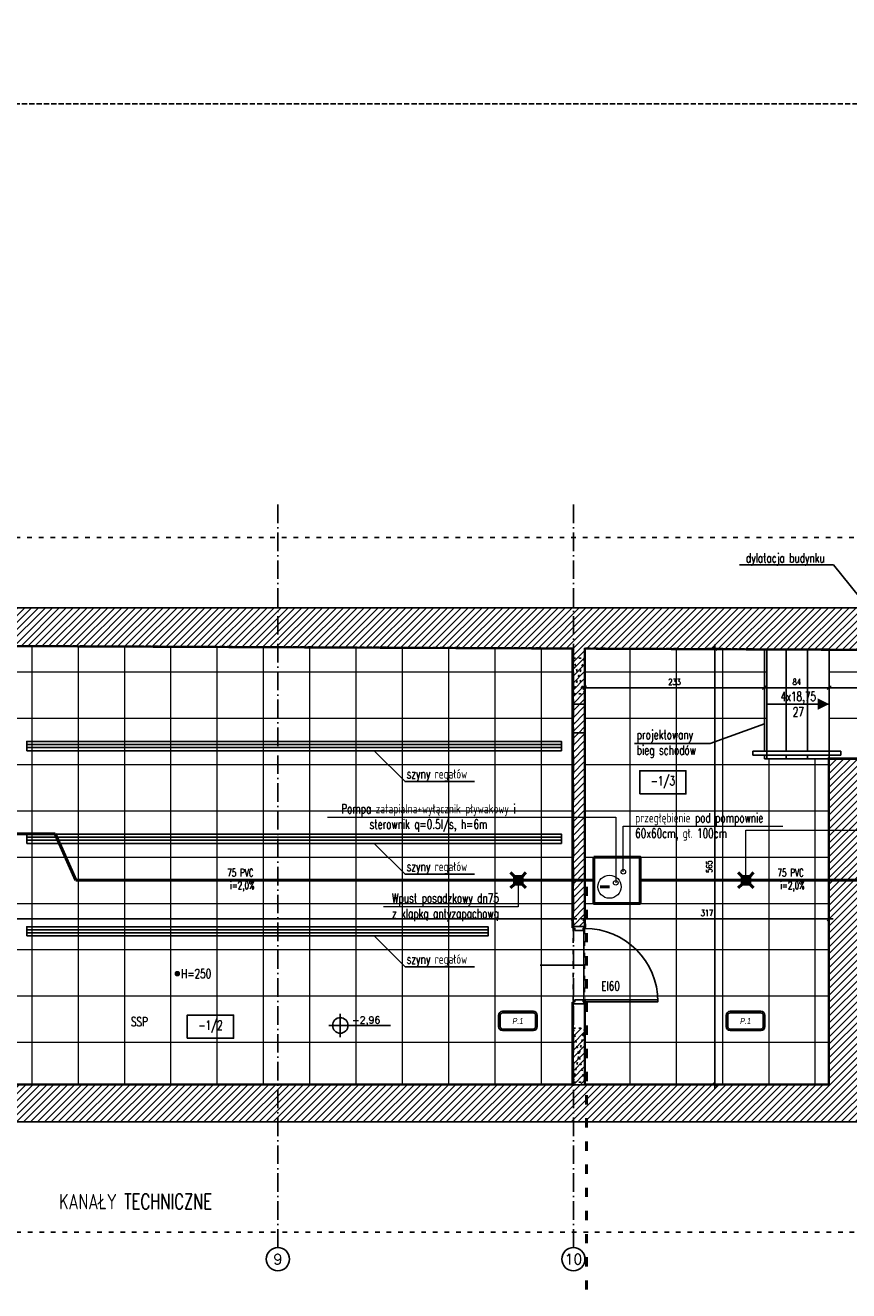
# Model space of a CAD drawing. Header units: millimetres. Extents: x 167273 to 188273, y -125105 to -88145.
# Tile 56 of 210: x 175504 to 176571, y -120643 to -119003. Entities that reach past the tile are written whole.
import ezdxf
from ezdxf.enums import TextEntityAlignment as Align

# ---------------------------------------------------------------- set-up
doc = ezdxf.new("R2010")
doc.units = ezdxf.units.MM
doc.header["$PDMODE"] = 35
doc.header["$PDSIZE"] = 5
for name, pattern in [('ACAD_ISO03W100', [30, 12, -18]), ('ACAD_ISO10W100', [18, 12, -3, 0, -3]), ('HIDDEN', [9.524999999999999, 6.349999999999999, -3.174999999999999])]:
    doc.linetypes.add(name, pattern=pattern)
for name, color, linetype in [('!_ppoz', 10, 'Continuous'), ('!listwy', 30, 'HIDDEN'), ('a-op_drzwi', 40, 'Continuous'), ('a-op_leader', 9, 'Continuous'), ('a-op_text', 9, 'Continuous'), ('a-osie', 1, 'ACAD_ISO10W100'), ('a-poziomy', 9, 'Continuous'), ('a-wymiary', 9, 'Continuous'), ('b-cienka', 9, 'Continuous'), ('b-przerywana1', 9, 'ACAD_ISO03W100'), ('b-widokowa', 7, 'Continuous'), ('b-ściany', 2, 'Continuous'), ('c-wyposażenie', 5, 'Continuous'), ('h-hatch', 8, 'Continuous'), ('i-kanalizacja', 34, 'Continuous'), ('IS_UWAGI', 6, 'Continuous'), ('opis text', 9, 'Continuous')]:
    doc.layers.add(name, color=color, linetype=linetype)
doc.layers.add('!płytki jasne', color=7, linetype='Continuous', lineweight=5, true_color=0x878787)
doc.layers.add('IS_kan_san', color=34, linetype='Continuous', lineweight=53)
doc.layers.add('IS_kan_san_opis', color=9, linetype='Continuous', lineweight=15)
doc.layers.add('x-pom', color=6, linetype='HIDDEN', plot=False)
doc.layers.add('x-revclouds', color=190, linetype='HIDDEN', plot=False)
doc.styles.add('IS-IS', font='romans.shx', dxfattribs={"width": 0.7, "height": 12})
doc.styles.add('PPAB_100', font='romans.shx', dxfattribs={"width": 0.7, "height": 12})
doc.styles.add('PPAB_50', font='romans.shx', dxfattribs={"width": 0.7, "height": 8})
doc.dimstyles.new('newPPAB_50', dxfattribs={"dimscale": 0, "dimtxt": 8, "dimasz": 1, "dimexe": 10, "dimexo": 10, "dimgap": 3.5, "dimtad": 1, "dimdec": 0, "dimzin": 0, "dimdsep": 46, "dimtxsty": 'PPAB_50', "dimblk": 'tick_50', "dimcen": 0.09, "dimdle": 5, "dimse1": 1, "dimse2": 1, "dimclrd": 9, "dimclre": 9, "dimclrt": 161, "dimadec": 0, "dimazin": 0, "dimtfac": 1, "dimtdec": 0, "dimtix": 1, "dimtofl": 0, "dimtmove": 2, "dimatfit": 3, "dimldrblk": 'tick_50', "dimfxl": 0, "dimtolj": 1, "dimtzin": 0, "dimarcsym": 0})
pattern_1 = [(45, (-27340.63658890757, 31489.75465056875), (-4.490128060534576, 4.490128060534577), [])]

# ---------------------------------------------------------------- blocks, each defined once
blk = doc.blocks.new('kotapozioma')
for p, q in [((49330.11816576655, 104.428437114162), (49330.11816576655, 134.4284371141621)), ((49315.11816576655, 119.4284371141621), (49395.11816576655, 119.428437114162))]:
    blk.add_line(p, q)
blk.add_circle((49330.11816576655, 119.4284371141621), 10)
at = {"layer": 'opis text', "style": 'PPAB_50'}
for tag, p in [('ZNAK', (49345.11816576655, 119.428437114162)), ('WARTOSC', (49355.11816576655, 119.428437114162))]:
    blk.add_attdef(tag, text='', height=9, dxfattribs=at).set_placement(p, align=Align.BOTTOM_LEFT)
blk = doc.blocks.new('tick_50')
at = {"color": 9, "ltscale": 20}
for p, q in [((-5, 0), (5, 0)), ((0, 10), (0, -10))]:
    blk.add_line(p, q, dxfattribs=at)
at = {"color": 0}
blk.add_line((2.5, 2.5), (-2.5, -2.5), dxfattribs=at)
blk = doc.blocks.new('*D1168')
at = {"layer": 'a-wymiary', "color": 9, "lineweight": -2}
blk.add_line((176544.8134909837, -119861.4700289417), (176462.81349103, -119861.4700289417), dxfattribs=at)
at = {"layer": 'Defpoints', "color": 0}
for p in [(176461.81349103, -119861.4700289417), (176461.81349103, -119953.7669739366), (176545.8134909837, -119953.8936718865)]:
    blk.add_point(p, dxfattribs=at)
at = {"layer": 'a-wymiary', "color": 9, "lineweight": -2, "rotation": 180}
blk.add_blockref('tick_50', (176461.81349103, -119861.4700289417), dxfattribs=at)
at = {"layer": 'a-wymiary', "color": 9, "lineweight": -2}
blk.add_blockref('tick_50', (176545.8134909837, -119861.4700289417), dxfattribs=at)
at = {"layer": 'a-wymiary', "color": 161, "insert": (176503.8134910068, -119853.9700289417), "char_height": 8, "attachment_point": 5, "style": 'PPAB_50'}
blk.add_mtext('\\A1;84', dxfattribs=at)
blk = doc.blocks.new('*D1169')
at = {"layer": 'a-wymiary', "color": 9, "lineweight": -2}
blk.add_line((176460.81349103, -119861.4700289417), (176229.8134909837, -119861.4700289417), dxfattribs=at)
at = {"layer": 'Defpoints', "color": 0}
for p in [(176228.8134909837, -119810.3577370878), (176228.8134909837, -119861.4700289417), (176461.81349103, -119953.7669739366)]:
    blk.add_point(p, dxfattribs=at)
at = {"layer": 'a-wymiary', "color": 9, "lineweight": -2, "rotation": 180}
blk.add_blockref('tick_50', (176228.8134909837, -119861.4700289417), dxfattribs=at)
at = {"layer": 'a-wymiary', "color": 9, "lineweight": -2}
blk.add_blockref('tick_50', (176461.81349103, -119861.4700289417), dxfattribs=at)
at = {"layer": 'a-wymiary', "color": 161, "insert": (176345.3134910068, -119853.9700289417), "char_height": 8, "attachment_point": 5, "style": 'PPAB_50'}
blk.add_mtext('\\A1;233', dxfattribs=at)
blk = doc.blocks.new('KR')
at = {"layer": 'IS_kan_san', "lineweight": 50}
for p, q in [((-5, 5), (-10, 10)), ((-5, 5), (-5, -5)), ((-3, 5), (-3, -5)), ((-1, 5), (-1, -5)), ((1, 5), (1, -5)), ((3, 5), (3, -5)), ((5, 5), (10, 10)), ((-5, -5), (-10, -10)), ((10, -10), (5, -5))]:
    blk.add_line(p, q, dxfattribs=at)
blk.add_lwpolyline([(-5, 5), (5, 5), (5, -5), (-5, -5)], close=True, dxfattribs=at)
blk = doc.blocks.new('*D1423')
at = {"layer": 'a-wymiary', "color": 9, "lineweight": -2}
blk.add_line((176397.7915615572, -119811.6200240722), (176397.7915615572, -120374.8936718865), dxfattribs=at)
at = {"layer": 'Defpoints', "color": 0}
for p in [(176287.8134909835, -119810.6200240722), (176287.8134909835, -120375.8936718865), (176397.7915615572, -120375.8936718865)]:
    blk.add_point(p, dxfattribs=at)
at = {"layer": 'a-wymiary', "color": 9, "lineweight": -2}
for p, rotation in [((176397.7915615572, -119810.6200240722), 90), ((176397.7915615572, -120375.8936718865), 270)]:
    blk.add_blockref('tick_50', p, dxfattribs=dict(at, rotation=rotation))
at = {"layer": 'a-wymiary', "color": 161, "insert": (176390.2915615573, -120093.2568479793), "char_height": 8, "attachment_point": 5, "rotation": 90, "style": 'PPAB_50'}
blk.add_mtext('\\A1;565', dxfattribs=at)

msp = doc.modelspace()

# ---------------------------------------------------------------- hatches: boundary and pattern name
at = {"layer": 'a-poziomy', "ltscale": 0.5}
msp.add_hatch(color=256, dxfattribs=at).paths.add_polyline_path([(175698.5134885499, -120232.0074181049, 1), (175703.5134885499, -120232.0074181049, 1)])
at = {"layer": 'h-hatch'}
h = msp.add_hatch(dxfattribs=at)
h.set_pattern_fill('ANSI31', color=256, scale=2, style=0)
h.set_pattern_definition(pattern_1)
h.paths.add_polyline_path([(177853.253196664, -119757.8936718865), (174664.8134909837, -119757.8936718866), (174664.8134909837, -119666.8936718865), (174602.8134909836, -119666.8936718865), (174602.8134909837, -119803.1292856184), (176213.8134909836, -119810.2288163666), (176213.8134909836, -119823.2932767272), (176228.8134909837, -119823.2932767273), (176228.8134909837, -119810.3577370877), (176464.8150917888, -119811.406892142), (177853.2531966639, -119817.5792522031)])
h = msp.add_hatch(dxfattribs=at)
h.set_pattern_fill('ANSI31', color=256, scale=2, style=0)
h.set_pattern_definition(pattern_1)
h.paths.add_polyline_path([(176228.8134909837, -119823.2932767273), (176213.8134909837, -119823.2932767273), (176221.3134909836, -119846.2932767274)])
h.paths.add_polyline_path([(176221.3134909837, -119846.2932767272), (176213.8134909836, -119823.2932767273), (176213.8134909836, -119869.2932767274)])
h.paths.add_polyline_path([(176228.8134909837, -119823.2932767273), (176221.3134909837, -119846.2932767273), (176228.8134909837, -119869.2932767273)])
h.paths.add_polyline_path([(176221.3134909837, -119846.2932767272), (176213.8134909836, -119869.2932767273), (176228.8134909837, -119869.2932767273)])
h.paths.add_polyline_path([(176228.8134909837, -119869.2932767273), (176213.8134909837, -119869.2932767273), (176213.8134909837, -119882.9800685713), (176228.8134909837, -119882.9800685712)])
h.paths.add_polyline_path([(176228.8134909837, -119882.9800685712), (176213.8134909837, -119882.9800685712), (176213.8134909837, -119919.9800685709), (176228.8134909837, -119919.9800685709)])
h = msp.add_hatch(dxfattribs=at)
h.set_pattern_fill('ANSI31', color=256, scale=2, style=0)
h.set_pattern_definition(pattern_1)
h.paths.add_polyline_path([(176228.8134909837, -119919.9800685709), (176213.8134909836, -119919.9800685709), (176213.8134909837, -120170.8936718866), (176228.8134909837, -120170.8936718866)])
h.paths.add_polyline_path([(176228.8134909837, -120270.8936718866), (176213.8134909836, -120270.8936718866), (176213.8134909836, -120302.6576420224), (176228.8134909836, -120302.6576420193)], flags=17)
h.paths.add_polyline_path([(176228.8134909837, -120302.6576420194), (176214.0362205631, -120302.6576420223), (176221.4248557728, -120337.6576420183)], flags=17)
h.paths.add_polyline_path([(176214.0362205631, -120302.6576420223), (176228.8134909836, -120302.6576420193), (176228.8134909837, -120270.8936718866), (176213.8134909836, -120270.8936718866), (176213.8134909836, -120375.8936718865), (176228.8134909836, -120375.8936718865), (176228.8134909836, -120372.6576420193), (176214.0362205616, -120372.6576420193), (176221.4248557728, -120337.6576420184)])
h.paths.add_polyline_path([(176228.8134909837, -120302.6576420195), (176221.4248557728, -120337.6576420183), (176228.8134909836, -120372.6576420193)], flags=17)
h.paths.add_polyline_path([(176221.4248557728, -120337.6576420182), (176214.0362205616, -120372.6576420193), (176228.8134909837, -120372.6576420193)], flags=17)
h = msp.add_hatch(dxfattribs=at)
h.set_pattern_fill('ANSI31', color=256, scale=2, style=0)
h.set_pattern_definition(pattern_1)
h.paths.add_polyline_path([(176609.8134909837, -120375.8936718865), (176589.8134909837, -120375.8936718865), (176589.8134909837, -119953.8936718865), (176545.8134909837, -119953.8936718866), (176545.8134909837, -120375.8936718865), (176228.8134909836, -120375.8936718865), (174717.8134909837, -120375.8936718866), (174717.8134909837, -120423.8936718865), (176609.8134909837, -120423.8936718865)])

# ---------------------------------------------------------------- linework, layer by layer
at = {"layer": '!_ppoz'}
for points in [[(176213.8134909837, -120167.3936718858), (176213.8134909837, -120172.3936718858), (176212.8134909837, -120172.3936718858), (176212.8134909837, -120167.3936718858)], [(176228.8134909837, -120167.3936718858), (176228.8134909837, -120172.3936718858), (176229.8134909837, -120172.3936718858), (176229.8134909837, -120167.3936718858)], [(176213.8134909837, -120274.3936718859), (176213.8134909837, -120269.3936718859), (176212.8134909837, -120269.3936718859), (176212.8134909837, -120274.3936718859)], [(176323.8134909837, -120265.8936718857), (176228.8134909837, -120265.8936718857), (176228.8134909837, -120268.3936718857), (176323.8134909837, -120268.3936718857)], [(176228.8134909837, -120274.3936718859), (176228.8134909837, -120269.3936718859), (176229.8134909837, -120269.3936718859), (176229.8134909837, -120274.3936718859)]]:
    msp.add_lwpolyline(points, close=True, dxfattribs=at)
for points in [[(176228.8134909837, -120170.8936718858), (176228.8134909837, -120173.3936718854), (176226.8134909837, -120173.3936718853), (176226.8134909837, -120175.8936718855), (176216.3134909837, -120175.8936718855), (176216.3134909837, -120173.3936718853), (176213.8134909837, -120173.3936718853), (176213.8134909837, -120170.8936718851), (176228.8134909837, -120170.8936718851)], [(176228.8134909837, -120270.8936718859), (176228.8134909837, -120268.3936718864), (176226.8134909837, -120268.3936718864), (176226.8134909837, -120265.8936718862), (176216.3134909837, -120265.8936718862), (176216.3134909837, -120268.3936718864), (176213.8134909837, -120268.3936718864), (176213.8134909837, -120270.8936718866), (176228.8134909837, -120270.8936718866)]]:
    msp.add_lwpolyline(points, dxfattribs=at)
msp.add_arc((176228.8134909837, -120268.3936718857), 95, 0, 90, dxfattribs=at)
at = {"layer": '!listwy', "ltscale": 2, "const_width": 2}
for points in [[(174686.8134909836, -120193.8935964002), (174733.8134909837, -120193.8935964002), (174733.8134909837, -119879.8935964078), (174718.8134909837, -119879.8935964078), (174718.8134909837, -119804.6448611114), (176212.8134909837, -119811.2243466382), (176212.8134909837, -120171.8935963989), (176213.8134909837, -120171.8935963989)], [(176799.8134909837, -119813.8961515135), (176229.8134909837, -119811.3621925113), (176229.8134909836, -120171.8936718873), (176228.8134909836, -120171.8936718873), (176228.8134909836, -120173.3936718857)], [(176228.8134909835, -120268.3936718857), (176228.8134909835, -120269.8936718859), (176229.8134909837, -120269.8936718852), (176229.8134909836, -120374.8936718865), (176544.8134909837, -120374.8936718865), (176544.8134909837, -119952.8936718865), (176590.8134909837, -119952.8936718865)], [(176213.8134909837, -120269.8935964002), (176212.8134909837, -120269.8935964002), (176212.8134909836, -120374.8935964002), (174733.8134909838, -120374.8935964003), (174733.8134909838, -120276.3935964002), (174686.8134909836, -120276.3935964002)]]:
    msp.add_lwpolyline(points, dxfattribs=at)
at = {"layer": '!płytki jasne'}
for p, q in [((175512.8134909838, -120375.8936718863), (175512.8134909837, -119807.1747289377)), ((175512.8134909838, -120375.8936718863), (175512.8134909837, -119807.1747289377)), ((175572.8134909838, -120375.8936718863), (175572.8134909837, -119807.4414614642)), ((175632.8134909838, -120375.8936718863), (175632.8134909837, -119807.7081939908)), ((175692.8134909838, -120375.8936718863), (175692.8134909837, -119807.9749265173)), ((175752.8134909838, -120375.8936718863), (175752.8134909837, -119808.2416590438)), ((175812.8134909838, -120375.8936718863), (175812.8134909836, -119808.5083915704)), ((175872.8134909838, -120375.8936718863), (175872.8134909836, -119808.7751240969)), ((175932.8134909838, -120375.8936718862), (175932.8134909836, -119809.0418566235)), ((175992.8134909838, -120375.8936718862), (175992.8134909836, -119809.30858915)), ((176052.8134909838, -120375.8936718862), (176052.8134909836, -119809.5753216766)), ((176052.8134909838, -120375.8936718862), (176052.8134909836, -119809.5753216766)), ((176112.8134909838, -120375.8936718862), (176112.8134909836, -119809.8420542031)), ((176172.8134909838, -120375.8936718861), (176172.8134909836, -119810.1087867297)), ((176287.8134909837, -120375.8936718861), (176287.8134909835, -119810.6200240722)), ((176347.8134909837, -120375.8936718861), (176347.8134909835, -119810.8867565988)), ((176407.8134909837, -120375.8936718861), (176407.8134909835, -119811.1534891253)), ((176407.8134909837, -120375.8936718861), (176407.8134909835, -119811.1534891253)), ((174732.8134909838, -119840.8936718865), (176213.8134909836, -119840.8936718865)), ((176228.8134909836, -119840.8936718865), (176464.8148164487, -119840.8936718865)), ((176545.8134909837, -119840.8936718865), (176800.8134909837, -119840.8936718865)), ((174732.8134909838, -119900.8936718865), (176213.8134909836, -119900.8936718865)), ((176228.8134909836, -119900.8936718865), (176464.8141417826, -119900.8936718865)), ((176545.8134909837, -119900.8936718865), (176800.8134909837, -119900.8936718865)), ((174732.8134909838, -119960.8936718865), (176213.8134909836, -119960.8936718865)), ((176228.8134909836, -119960.8936718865), (176545.8134909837, -119960.8936718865)), ((176467.8134909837, -120375.8936718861), (176467.8134909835, -119953.7669739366)), ((176527.8134909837, -120375.8936718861), (176527.8134909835, -119953.7669739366)), ((174732.8134909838, -120020.8936718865), (176213.8134909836, -120020.8936718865)), ((176228.8134909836, -120020.8936718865), (176545.8134909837, -120020.8936718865)), ((174732.8134909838, -120080.8936718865), (176213.8134909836, -120080.8936718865)), ((176228.8134909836, -120080.8936718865), (176545.8134909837, -120080.8936718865)), ((174732.8134909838, -120140.8936718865), (176213.8134909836, -120140.8936718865)), ((176228.8134909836, -120140.8936718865), (176545.8134909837, -120140.8936718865)), ((176227.8134909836, -120270.8936718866), (176227.8134909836, -120170.8936718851)), ((174676.8134909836, -120200.8936718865), (176545.8134909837, -120200.8936718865)), ((174676.8134909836, -120260.8936718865), (176545.8134909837, -120260.8936718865)), ((174732.8134909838, -120320.8936718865), (176213.8134909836, -120320.8936718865)), ((176228.8134909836, -120320.8936718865), (176545.8134909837, -120320.8936718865)), ((174732.8134909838, -120375.8936718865), (176213.8134909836, -120375.8936718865)), ((176228.8134909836, -120375.8936718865), (176545.8134909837, -120375.8936718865))]:
    msp.add_line(p, q, dxfattribs=at)
for points in [[(174732.8134909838, -120375.8936718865), (174732.8134909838, -120277.3936718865), (174676.8134909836, -120277.3936718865), (174676.8134909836, -120192.8936718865), (174732.8134909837, -120192.8936718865), (174732.8134909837, -119880.8936718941), (174717.8134909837, -119880.8936718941), (174717.8134909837, -119803.6405229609), (176213.8134909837, -119810.2288163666), (176213.8134909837, -120170.8936718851), (176227.8134909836, -120170.8936718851), (176227.8134909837, -120270.8936718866), (176213.8134909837, -120270.8936718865), (176213.8134909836, -120375.8936718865)], [(176228.8134909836, -120375.8936718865), (176545.8134909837, -120375.8936718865), (176545.8134909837, -119953.7669739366), (176464.81349103, -119953.7669739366), (176464.8150917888, -119811.406892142), (176228.8134909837, -119810.3577370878), (176228.8134909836, -120170.8936718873), (176227.8134909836, -120170.8936718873), (176227.8134909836, -120220.8936718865), (176227.8134909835, -120270.8936718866), (176228.8134909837, -120270.8936718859)], [(176464.81349103, -119953.7669739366), (176545.8134909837, -119953.7669739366), (176545.8134909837, -119811.7669739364), (176464.81349103, -119811.7669739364)], [(176545.8134909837, -119953.8936718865), (176545.8134909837, -119811.7669739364), (176800.8134909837, -119812.9005871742), (176800.8134909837, -119892.8936718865), (176800.8134909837, -119908.8936718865), (177729.8134909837, -119908.8936718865), (177729.8134909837, -119919.8936718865), (177709.8134909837, -119919.8936718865), (177709.8134909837, -119948.8936718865), (177729.8134909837, -119948.8936718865), (177729.8134909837, -120346.8936718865), (177709.8134909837, -120346.8936718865), (177709.8134909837, -120375.8936718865), (177381.8134909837, -120375.8936718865), (177381.8134909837, -120346.8936718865), (177352.8134909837, -120346.8936718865), (177352.8134909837, -120375.8936718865), (176990.8134909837, -120375.8936718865), (176990.8134909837, -120346.8936718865), (176961.8134909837, -120346.8936718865), (176961.8134909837, -120375.8936718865), (176589.8134909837, -120375.8936718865), (176589.8134909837, -119953.8936718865)]]:
    msp.add_lwpolyline(points, close=True, dxfattribs=at)
at = {"layer": 'a-op_drzwi'}
msp.add_line((176228.5634909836, -120220.8936718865), (176171.0634909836, -120220.8936718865), dxfattribs=at)
at = {"layer": 'a-op_leader'}
msp.add_lwpolyline([(176293.4920602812, -119933.6686650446), (176391.5347154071, -119933.6686650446), (176461.81349103, -119908.3369633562)], dxfattribs=at)
at = {"layer": 'a-op_leader', "ltscale": 0.5}
for points in [[(175956.1985328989, -119943.1405229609), (175996.1985328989, -119983.1405229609), (176086.1985328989, -119983.1405229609)], [(175956.1985328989, -120063.1405229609), (175996.1985328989, -120103.1405229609), (176086.1985328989, -120103.1405229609)], [(175956.1985328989, -120183.1405229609), (175996.1985328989, -120223.1405229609), (176086.1985328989, -120223.1405229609)]]:
    msp.add_lwpolyline(points, dxfattribs=at)
at = {"layer": 'a-op_text', "ltscale": 0.5}
for p, q in [((176551.3134909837, -119702.4615522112), (176429.7384465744, -119702.4615522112)), ((176596.3134909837, -119757.8936718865), (176551.3134909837, -119702.4615522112))]:
    msp.add_line(p, q, dxfattribs=at)
at = {"layer": 'a-op_text', "ltscale": 0.5, "elevation": -140.9999999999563}
msp.add_lwpolyline([(176300.2151804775, -119999.041336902), (176300.2151804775, -119969.041336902), (176360.2151804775, -119969.041336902), (176360.2151804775, -119999.041336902)], close=True, dxfattribs=at)
at = {"layer": 'a-op_text', "ltscale": 0.5}
msp.add_lwpolyline([(175713.973698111, -120315.624143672), (175713.973698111, -120285.624143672), (175773.973698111, -120285.624143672), (175773.973698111, -120315.624143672)], close=True, dxfattribs=at)
at = {"layer": 'a-osie', "ltscale": 2}
for p, q in [((175831.3134909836, -120586.8807172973), (175831.3134909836, -119623.8936718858)), ((176214.3134909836, -120586.8807172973), (176214.3134909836, -119623.8936718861))]:
    msp.add_line(p, q, dxfattribs=at)
at = {"layer": 'a-osie', "linetype": 'Continuous', "ltscale": 0.5}
for centre in [(175831.3134909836, -120601.8936718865), (176214.3134909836, -120601.8936718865)]:
    msp.add_circle(centre, 15, dxfattribs=at)
at = {"layer": 'a-poziomy', "ltscale": 0.5}
msp.add_circle((175701.0134885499, -120232.0074181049), 2.5, dxfattribs=at)
at = {"layer": 'b-cienka'}
msp.add_line((176545.81349103, -119882.7669739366), (176464.81349103, -119882.7669739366), dxfattribs=at)
msp.add_lwpolyline([(176545.81349103, -119882.7669739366, 0, 15, 0), (176530.81349103, -119882.7669739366, 15, 15, 0)], format="xyseb", dxfattribs=at)
at = {"layer": 'b-cienka', "ltscale": 0.5}
for points in [[(175505.8134909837, -119943.1405229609), (176198.8134909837, -119943.1405229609), (176198.8134909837, -119931.1405229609), (175505.8134909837, -119931.1405229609)], [(175505.8134909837, -120063.1405229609), (176198.8134909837, -120063.1405229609), (176198.8134909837, -120051.1405229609), (175505.8134909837, -120051.1405229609)], [(175505.8134909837, -120183.1405229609), (176103.8134909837, -120183.1405229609), (176103.8134909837, -120171.1405229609), (175505.8134909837, -120171.1405229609)]]:
    msp.add_lwpolyline(points, close=True, dxfattribs=at)
at = {"layer": 'b-przerywana1', "ltscale": 0.25}
for p, q in [((176213.8134909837, -119823.2932767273), (176228.8134909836, -119823.2932767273)), ((176213.8134909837, -119823.2932767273), (176228.8134909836, -119869.2932767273)), ((176213.8134909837, -119869.2932767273), (176228.8134909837, -119823.2932767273)), ((176213.8134909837, -119869.2932767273), (176228.8134909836, -119869.2932767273)), ((176228.8134909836, -120372.6576420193), (176214.0362205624, -120302.6576420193)), ((176228.8134909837, -120302.6576420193), (176214.0362205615, -120372.6576420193)), ((176214.0362205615, -120302.6576420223), (176228.8134909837, -120302.6576420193)), ((176214.0362205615, -120372.6576420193), (176228.8134909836, -120372.6576420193))]:
    msp.add_line(p, q, dxfattribs=at)
at = {"layer": 'b-przerywana1', "ltscale": 0.5}
for p, q in [((176213.8134909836, -120170.8936718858), (176213.8134909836, -120270.8936718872)), ((176228.8134909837, -120270.8936718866), (176228.8134909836, -120170.8936718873))]:
    msp.add_line(p, q, dxfattribs=at)
msp.add_lwpolyline([(173826.5228941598, -120566.8936718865), (173826.5228941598, -119666.8936718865), (177853.2531966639, -119666.8936718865), (177853.2531966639, -120566.8936718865)], close=True, dxfattribs=at)
at = {"layer": 'b-widokowa', "ltscale": 0.5}
for p, q in [((176461.81349103, -119943.7669739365), (176461.81349103, -119811.7669739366)), ((176489.81349103, -119943.7669739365), (176489.81349103, -119811.7669739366)), ((176517.81349103, -119943.7669739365), (176517.81349103, -119811.7669739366)), ((176213.8134909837, -119919.9800685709), (176213.8134909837, -119882.9800685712)), ((176228.8134909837, -119882.9800685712), (176228.8134909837, -119919.9800685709)), ((176560.8134909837, -119943.7669739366), (176446.81349103, -119943.7669739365)), ((176446.81349103, -119948.7669739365), (176446.81349103, -119943.7669739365)), ((176560.8134909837, -119948.7669739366), (176560.8134909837, -119943.7669739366)), ((176560.8134909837, -119948.7669739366), (176446.81349103, -119948.7669739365)), ((176461.81349103, -119953.7669739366), (176461.81349103, -119948.7669739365)), ((176545.81349103, -119953.7669739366), (176461.81349103, -119953.7669739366)), ((176545.81349103, -119953.7669739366), (176464.81349103, -119953.7669739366)), ((176545.81349103, -119953.7669739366), (176464.81349103, -119953.7669739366)), ((176489.81349103, -119953.7669739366), (176489.81349103, -119948.7669739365)), ((176517.81349103, -119953.7669739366), (176517.81349103, -119948.7669739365))]:
    msp.add_line(p, q, dxfattribs=at)
at = {"layer": 'b-widokowa'}
for p in [(176545.8134909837, -119953.8936718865), (176545.8134909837, -119953.8936718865), (176545.8134909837, -119943.7669739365)]:
    msp.add_line(p, (176545.8134909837, -119811.7669739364), dxfattribs=at)
at = {"layer": 'b-ściany'}
for p, q in [((174664.8134909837, -119757.8936718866), (177853.2531966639, -119757.8936718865)), ((174664.8134909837, -119757.8936718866), (177853.2531966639, -119757.8936718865)), ((174602.8134909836, -119803.1292856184), (176213.8134909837, -119810.2288163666)), ((174602.8134909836, -119803.1292856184), (176213.8134909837, -119810.2288163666)), ((176213.8134909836, -120170.8936718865), (176213.8134909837, -119810.2288163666)), ((176228.8134909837, -120170.8936718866), (176228.8134909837, -119810.3577370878)), ((176228.8134909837, -119810.3577370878), (177853.2531966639, -119817.5792522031)), ((176213.8134909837, -119882.9800685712), (176228.8134909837, -119882.9800685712)), ((176228.8134909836, -119919.9800685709), (176213.8134909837, -119919.9800685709)), ((176545.8134909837, -119953.8936718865), (176545.8134909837, -120375.8936718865)), ((176545.8134909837, -119953.8936718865), (176589.8134909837, -119953.8936718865)), ((176545.8134909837, -119953.8936718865), (176589.8134909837, -119953.8936718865)), ((176213.8134909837, -120170.8936718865), (176228.8134909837, -120170.8936718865)), ((176213.8134909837, -120170.8936718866), (176228.8134909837, -120170.8936718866)), ((176213.8134909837, -120270.8936718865), (176228.8134909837, -120270.8936718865)), ((176213.8134909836, -120375.8936718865), (176213.8134909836, -120270.8936718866)), ((176213.8134909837, -120270.8936718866), (176228.8134909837, -120270.8936718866)), ((176228.8134909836, -120375.8936718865), (176228.8134909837, -120270.8936718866)), ((174717.8134909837, -120375.8936718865), (176545.8134909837, -120375.8936718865)), ((174717.8134909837, -120423.8936718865), (176609.8134909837, -120423.8936718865))]:
    msp.add_line(p, q, dxfattribs=at)
at = {"layer": 'c-wyposażenie', "ltscale": 0.5}
for p, q in [((176198.8134909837, -119935.1405229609), (175505.8134909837, -119935.1405229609)), ((176198.8134909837, -119939.1405229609), (175505.8134909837, -119939.1405229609)), ((176198.8134909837, -120055.1405229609), (175505.8134909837, -120055.1405229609)), ((176198.8134909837, -120059.1405229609), (175505.8134909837, -120059.1405229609)), ((176103.8134909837, -120175.1405229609), (175505.8134909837, -120175.1405229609)), ((176103.8134909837, -120175.1405229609), (176103.8134909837, -120179.1405229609)), ((176103.8134909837, -120179.1405229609), (175505.8134909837, -120179.1405229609))]:
    msp.add_line(p, q, dxfattribs=at)
at = {"layer": 'h-hatch', "ltscale": 0.5}
for points in [[(176122.3823533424, -120305.7862271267), (176162.3823533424, -120305.7862271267, 0.414213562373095), (176167.3823533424, -120300.7862271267), (176167.3823533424, -120285.7862271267, 0.414213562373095), (176162.3823533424, -120280.7862271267), (176122.3823533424, -120280.7862271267, 0.4142135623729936), (176117.3823533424, -120285.7862271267), (176117.3823533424, -120300.7862271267, 0.4142135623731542)], [(176122.3823533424, -120303.7862271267), (176162.3823533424, -120303.7862271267, 0.4142135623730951), (176165.3823533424, -120300.7862271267), (176165.3823533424, -120285.7862271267, 0.4142135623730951), (176162.3823533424, -120282.7862271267), (176122.3823533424, -120282.7862271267, 0.414213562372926), (176119.3823533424, -120285.7862271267), (176119.3823533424, -120300.7862271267, 0.4142135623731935)], [(176417.3823533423, -120305.7862271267), (176457.3823533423, -120305.7862271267, 0.414213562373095), (176462.3823533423, -120300.7862271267), (176462.3823533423, -120285.7862271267, 0.414213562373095), (176457.3823533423, -120280.7862271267), (176417.3823533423, -120280.7862271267, 0.4142135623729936), (176412.3823533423, -120285.7862271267), (176412.3823533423, -120300.7862271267, 0.4142135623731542)], [(176417.3823533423, -120303.7862271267), (176457.3823533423, -120303.7862271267, 0.4142135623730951), (176460.3823533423, -120300.7862271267), (176460.3823533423, -120285.7862271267, 0.4142135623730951), (176457.3823533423, -120282.7862271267), (176417.3823533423, -120282.7862271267, 0.414213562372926), (176414.3823533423, -120285.7862271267), (176414.3823533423, -120300.7862271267, 0.4142135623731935)]]:
    msp.add_lwpolyline(points, format="xyb", close=True, dxfattribs=at)
at = {"layer": 'IS_kan_san', "lineweight": 50}
for p, q in [((175242.8134909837, -120050.8936718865), (175542.7981425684, -120050.856350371)), ((175542.7981425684, -120050.856350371), (175569.363020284, -120110.8936718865)), ((176240.7501617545, -120110.8936718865), (175569.363020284, -120110.8936718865)), ((176621.5257867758, -120110.8936718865), (176300.7501617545, -120110.8936718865))]:
    msp.add_line(p, q, dxfattribs=at)
at = {"layer": 'IS_kan_san', "linetype": 'ACAD_ISO03W100', "lineweight": 50}
for p, q in [((176261.0763262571, -120119.3432141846), (176231.4655157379, -120119.3432141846)), ((176231.4655157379, -120119.3432141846), (176231.4655157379, -120944.7640321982))]:
    msp.add_line(p, q, dxfattribs=at)
at = {"layer": 'IS_kan_san', "lineweight": 50}
msp.add_lwpolyline([(176240.7501617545, -120080.8936718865), (176300.7501617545, -120080.8936718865), (176300.7501617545, -120140.8936718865), (176240.7501617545, -120140.8936718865)], close=True, dxfattribs=at)
at = {"layer": 'IS_kan_san', "lineweight": 15}
msp.add_circle((176261.0763262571, -120119.3432141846), 15, dxfattribs=at)
at = {"layer": 'IS_kan_san_opis'}
for points in [[(175895.8023822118, -120029.1439075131), (176269.1396554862, -120029.1439075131), (176269.1396554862, -120114.3432141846)], [(176279.0057511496, -120099.9648942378), (176279.0057511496, -120040.9584893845), (176485.7664994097, -120040.9584893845)], [(176437.8134909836, -120105.8936718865), (176437.8134909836, -120045.9511628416), (176880.2808871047, -120045.9511628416)], [(176142.8134909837, -120115.8936718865), (176142.8134909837, -120145.4105553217), (175968.0328272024, -120145.4105553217)]]:
    msp.add_lwpolyline(points, dxfattribs=at)
for centre in [(176279.0057511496, -120099.9648942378), (176269.1396554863, -120114.3432141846)]:
    msp.add_circle(centre, 3, dxfattribs=at)
at = {"layer": 'x-pom'}
for points in [[(174732.8134909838, -120375.8936718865), (174732.8134909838, -120277.3936718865), (174676.8134909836, -120277.3936718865), (174676.8134909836, -120192.8936718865), (174732.8134909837, -120192.8936718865), (174732.8134909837, -119880.8936718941), (174717.8134909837, -119880.8936718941), (174717.8134909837, -119803.6405229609), (176213.8134909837, -119810.2288163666), (176213.8134909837, -120170.8936718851), (176227.8134909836, -120170.8936718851), (176227.8134909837, -120270.8936718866), (176213.8134909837, -120270.8936718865), (176213.8134909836, -120375.8936718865)], [(176228.8134909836, -120375.8936718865), (176545.8134909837, -120375.8936718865), (176545.8134909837, -119953.7669739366), (176464.81349103, -119953.7669739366), (176464.8150917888, -119811.406892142), (176228.8134909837, -119810.3577370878), (176228.8134909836, -120170.8936718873), (176227.8134909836, -120170.8936718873), (176227.8134909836, -120220.8936718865), (176227.8134909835, -120270.8936718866), (176228.8134909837, -120270.8936718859)], [(176545.8134909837, -119953.8936718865), (176545.8134909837, -119811.7669739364), (176800.8134909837, -119812.9005871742), (176800.8134909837, -119892.8936718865), (176800.8134909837, -119908.8936718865), (177729.8134909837, -119908.8936718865), (177729.8134909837, -119919.8936718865), (177709.8134909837, -119919.8936718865), (177709.8134909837, -119948.8936718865), (177729.8134909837, -119948.8936718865), (177729.8134909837, -120346.8936718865), (177709.8134909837, -120346.8936718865), (177709.8134909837, -120375.8936718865), (177381.8134909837, -120375.8936718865), (177381.8134909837, -120346.8936718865), (177352.8134909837, -120346.8936718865), (177352.8134909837, -120375.8936718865), (176990.8134909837, -120375.8936718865), (176990.8134909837, -120346.8936718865), (176961.8134909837, -120346.8936718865), (176961.8134909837, -120375.8936718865), (176589.8134909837, -120375.8936718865), (176589.8134909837, -119953.8936718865)]]:
    msp.add_lwpolyline(points, close=True, dxfattribs=at)
at = {"layer": 'x-revclouds'}
for points in [[(182773.4418078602, -119104.8936718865), (167773.4418078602, -119104.8936718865), (167773.4418078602, -114104.8936718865), (182773.4418078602, -114104.8936718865)], [(173273.4418078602, -121104.8936718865), (178773.4418078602, -121104.8936718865), (178773.4418078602, -119104.8936718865), (173273.4418078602, -119104.8936718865)]]:
    msp.add_lwpolyline(points, close=True, dxfattribs=at)

# ---------------------------------------------------------------- block references
at = {"layer": 'i-kanalizacja'}
msp.add_blockref('KR', (176437.8134909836, -120110.8936718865), dxfattribs=at)
at = {"layer": 'IS_UWAGI'}
msp.add_blockref('KR', (176142.8134909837, -120110.8936718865), dxfattribs=at)
at = {"layer": 'opis text'}
msp.add_blockref('kotapozioma', (126582.102188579, -120418.5154524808), dxfattribs=at).add_auto_attribs({'WARTOSC': '2,96', 'ZNAK': '-'})

# ---------------------------------------------------------------- texts
at = {"layer": '!_ppoz', "char_height": 12, "width": 2937.189, "attachment_point": 4, "style": 'PPAB_100'}
for s, insert in [('{\\Fromans.shx|c238;EI60}', (176250.4277008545, -120247.9483743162)), ('{\\Fromans.shx|c238;SSP}', (175640.9119664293, -120294.1627075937))]:
    msp.add_mtext(s, dxfattribs=dict(at, insert=insert))
at = {"layer": 'a-op_leader', "ltscale": 0.5, "char_height": 12, "width": 89.52107529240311, "attachment_point": 7, "style": 'PPAB_100'}
for insert in [(175998.1985328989, -119983.1405229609), (175998.1985328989, -120103.1405229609), (175998.1985328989, -120223.1405229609)]:
    msp.add_mtext('{\\Fromans.shx|c238;szyny regałów}', dxfattribs=dict(at, insert=insert))
at = {"layer": 'a-op_text', "ltscale": 0.5, "style": 'PPAB_100'}
for s, insert, char_height, width, attachment_point in [('dylatacja budynku', (176488.9241730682, -119695.3565350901), 12, 120.0000000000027, 5), ('{\\Fromans.shx|c238;projektowany \\Pbieg schodów}', (176296.353671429, -119916.2801409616), 12, 472.2823993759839, 1), ('-1/{\\Fromans.shx|c238;3}', (176330.2151804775, -119984.041336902, -140.9999999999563), 12, 60.00000000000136, 5), ('-1/{\\Fromans.shx|c238;2}', (175743.973698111, -120300.624143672), 12, 60.00000000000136, 5), ('{\\Fromans.shx|c238;KANAŁY TECHNICZNE}', (175647.114858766, -120527.3644533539), 20, 463.3171218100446, 5)]:
    msp.add_mtext(s, dxfattribs=dict(at, insert=insert, char_height=char_height, width=width, attachment_point=attachment_point))
at = {"layer": 'a-osie', "linetype": 'Continuous', "ltscale": 0.5, "style": 'PPAB_100'}
for s, p in [('9', (175831.3134909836, -120601.8936718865)), ('10', (176214.3134909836, -120601.8936718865))]:
    msp.add_text(s, height=13.5, dxfattribs=at).set_placement(p, align=Align.MIDDLE_CENTER)
at = {"layer": 'a-poziomy', "ltscale": 0.5, "insert": (175706.0134885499, -120232.0074181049), "char_height": 12, "width": 65.63946768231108, "attachment_point": 4, "style": 'PPAB_100'}
msp.add_mtext('{\\Fromans.shx|c238;H=250}', dxfattribs=at)
at = {"layer": 'b-przerywana1', "ltscale": 0.2, "insert": (176505.81349103, -119882.7669739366), "char_height": 12, "width": 104.303299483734, "attachment_point": 5, "style": 'PPAB_100'}
msp.add_mtext('{\\Fromans.shx|c238;4}x{\\Fromans.shx|c238;18,75}\\P{\\Fromans.shx|c238;27}', dxfattribs=at)
at = {"layer": 'h-hatch', "ltscale": 0.5, "char_height": 8, "width": 74.61612530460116, "attachment_point": 5, "style": 'PPAB_50'}
for insert in [(176142.3823533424, -120293.2862271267), (176437.3823533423, -120293.2862271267)]:
    msp.add_mtext('{\\fArial|b0|i1|c238|p34;P.1}', dxfattribs=dict(at, insert=insert))
at = {"layer": 'IS_kan_san_opis', "attachment_point": 5, "style": 'IS-IS'}
for s, width, insert, char_height in [('Pompa zatapialna+wyłącznik pływakowy i sterownik q=0.5l/s, h=6m ', 259.9767577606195, (176026.4482921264, -120030.314111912), 12), ('75 PVC\\P i=2,0%', 240.0580780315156, (175782.7708401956, -120110.8936718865), 9.799999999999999), ('75 PVC\\P i=2,0%', 240.0580780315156, (176495.7924557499, -120110.8936718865), 9.799999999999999), ('Wpust posadzkowy dn75 \\Pz klapką antyzapachową ', 259.9767577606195, (176048.3716313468, -120146.015215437), 12)]:
    msp.add_mtext_dynamic_manual_height_columns(s, width=width, gutter_width=12.5, heights=[0], dxfattribs=dict(at, insert=insert, char_height=char_height))
at = {"layer": 'IS_kan_san_opis', "insert": (176294.3871466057, -120024.0548455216), "char_height": 12, "width": 474.581126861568, "attachment_point": 1, "style": 'PPAB_100'}
msp.add_mtext('{\\Fromans.shx|c238;przegłębienie pod pompownie \\P60x60cm, gł. 100cm}', dxfattribs=at)

# ---------------------------------------------------------------- dimensions: what is measured, and where the dimension line sits
at = {"layer": 'a-wymiary'}
for base, p1, p2, picture, middle in [((176228.8134909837, -119861.4700289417), (176461.81349103, -119953.7669739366), (176228.8134909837, -119810.3577370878), '*D1169', (176345.3134910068, -119853.9700289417)), ((176461.81349103, -119861.4700289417), (176545.8134909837, -119953.8936718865), (176461.81349103, -119953.7669739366), '*D1168', (176503.8134910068, -119853.9700289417))]:
    dim = msp.add_linear_dim(base=base, p1=p1, p2=p2, dimstyle='newPPAB_50', override={"dimscale": 1}, dxfattribs=at)
    dim.commit()
    dim.dimension.update_dxf_attribs({"geometry": picture, "text_midpoint": middle})
dim = msp.add_linear_dim(base=(176397.7915615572, -120375.8936718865), p1=(176287.8134909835, -119810.6200240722), p2=(176287.8134909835, -120375.8936718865), angle=90, dimstyle='newPPAB_50', override={"dimscale": 1}, dxfattribs=at)
dim.commit()
dim.dimension.update_dxf_attribs({"geometry": '*D1423', "text_midpoint": (176390.2915615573, -120093.2568479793)})
for base, p1, p2 in [((176800.8134909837, -119861.4700289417), (176545.8134909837, -119811.7669739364), (176800.8134909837, -119812.9005871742)), ((176213.8134909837, -120160.7862271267), (174717.8134909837, -120153.2862271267), (176213.8134909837, -120153.2862271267)), ((176545.8134909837, -120160.9125942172), (176228.8134909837, -120160.9125942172), (176545.8134909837, -120160.9125942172))]:
    msp.add_linear_dim(base=base, p1=p1, p2=p2, dimstyle='newPPAB_50', override={"dimscale": 1}, dxfattribs=at).render()

doc.saveas('drawing.dxf')
